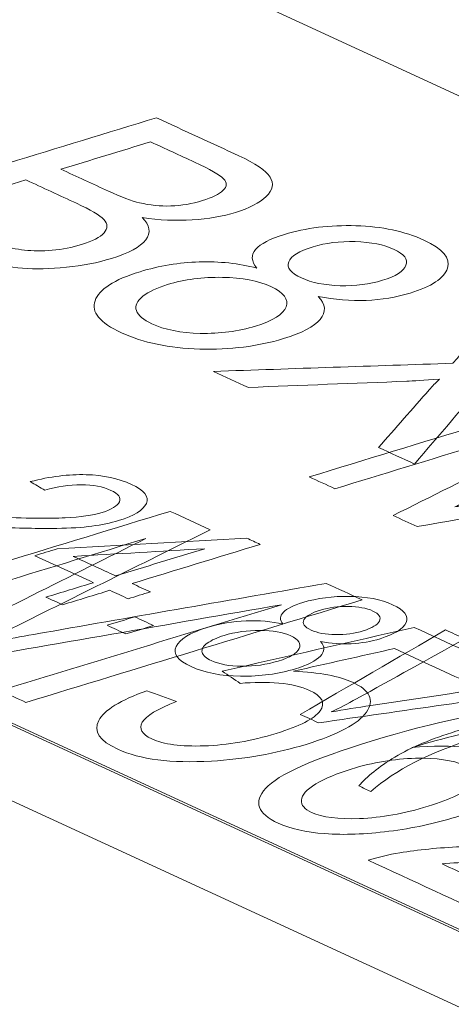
# Model space of a CAD drawing. Header units: inches. Extents: x -30 to 641, y 180 to 601.
# Tile 24 of 252: x 146.15 to 147.85, y 333.75 to 337.61. Entities that reach past the tile are written whole.
import ezdxf

# ---------------------------------------------------------------- set-up
doc = ezdxf.new("R2010")
doc.units = ezdxf.units.IN
doc.header["$MEASUREMENT"] = 0
doc.layers.add('1', color=7, linetype='Continuous')

# ---------------------------------------------------------------- blocks, each defined once
blk = doc.blocks.new('block 2899')
at = {"layer": '1', "color": 155, "lineweight": 18, "true_color": 0x4c7299}
blk.add_lwpolyline([(190.0904, 314.2639), (107.0444, 352.5724)], dxfattribs=at)
blk = doc.blocks.new('block 3607')
at = {"layer": '1', "color": 155, "lineweight": 18, "true_color": 0x4c7299}
blk.add_lwpolyline([(157.3249, 332.9562), (133.3385, 344.0209)], dxfattribs=at)
blk = doc.blocks.new('block 3609')
at = {"layer": '1', "color": 155, "lineweight": 18, "true_color": 0x4c7299}
blk.add_lwpolyline([(129.0727, 342.7175), (153.059, 331.6528)], dxfattribs=at)
blk = doc.blocks.new('block 4620')
at = {"layer": '1', "color": 155, "lineweight": 18, "true_color": 0x4c7299}
blk.add_lwpolyline([(129.0727, 342.7083), (153.059, 331.6436)], dxfattribs=at)
blk = doc.blocks.new('block 4738')
at = {"layer": '1', "color": 18, "lineweight": 13, "true_color": 0x4c0000}
blk.add_lwpolyline([(190.0904, 314.2639), (107.0444, 352.5724)], dxfattribs=at)
blk = doc.blocks.new('block 4766')
at = {"layer": '1', "color": 18, "lineweight": 13, "true_color": 0x4c0000}
blk.add_lwpolyline([(190.0904, 314.2639), (107.0444, 352.5724)], dxfattribs=at)
blk = doc.blocks.new('block 8367')
at = {"layer": '1', "color": 18, "lineweight": 13, "true_color": 0x4c0000}
blk.add_open_spline([(146.3214, 335.3163), (146.2997, 335.3263), (146.278, 335.3363), (146.2563, 335.3463), (146.3182, 335.3653), (146.3801, 335.3842), (146.4421, 335.4031), (146.3655, 335.4384), (146.2889, 335.4737), (146.2123, 335.5091), (146.2414, 335.518), (146.2705, 335.5269), (146.2996, 335.5358), (146.5477, 335.5498), (146.7958, 335.5638), (147.0439, 335.5778), (147.0616, 335.5697), (147.0793, 335.5615), (147.097, 335.5533), (146.9294, 335.5021), (146.7619, 335.4509), (146.5944, 335.3998), (146.6182, 335.3888), (146.6421, 335.3778), (146.6659, 335.3668), (146.6368, 335.3579), (146.6077, 335.349), (146.5786, 335.3401), (146.5548, 335.3511), (146.5309, 335.3621), (146.5071, 335.3731), (146.4452, 335.3542), (146.3833, 335.3353), (146.3214, 335.3163)], degree=3, knots=[0, 0, 0, 0, 1, 1, 1, 2, 2, 2, 3, 3, 3, 4, 4, 4, 5, 5, 5, 6, 6, 6, 7, 7, 7, 8, 8, 8, 9, 9, 9, 10, 10, 10, 11, 11, 11, 11], dxfattribs=at)
blk = doc.blocks.new('block 8368')
at = {"layer": '1', "color": 18, "lineweight": 13, "true_color": 0x4c0000}
blk.add_open_spline([(146.6666, 337.1335), (146.5494, 337.0977), (146.4321, 337.0619), (146.3148, 337.026), (146.3769, 336.9974), (146.4389, 336.9688), (146.501, 336.9401), (146.5514, 336.9169), (146.5922, 336.9017), (146.6232, 336.8943), (146.6637, 336.8846), (146.7049, 336.8803), (146.7463, 336.8818), (146.7881, 336.8833), (146.8293, 336.8903), (146.8701, 336.9027), (146.9084, 336.9145), (146.9358, 336.9281), (146.9514, 336.9433), (146.967, 336.9586), (146.9678, 336.9738), (146.953, 336.9888), (146.9383, 337.0038), (146.9003, 337.0257), (146.8387, 337.0541), (146.7813, 337.0806), (146.724, 337.107), (146.6666, 337.1335)], degree=3, knots=[0, 0, 0, 0, 1, 1, 1, 2, 2, 2, 3, 3, 3, 4, 4, 4, 5, 5, 5, 6, 6, 6, 7, 7, 7, 8, 8, 8, 9, 9, 9, 9], dxfattribs=at)
blk = doc.blocks.new('block 8369')
at = {"layer": '1', "color": 18, "lineweight": 13, "true_color": 0x4c0000}
blk.add_open_spline([(147.3259, 334.853), (147.302, 334.864), (147.278, 334.875), (147.2541, 334.8861), (147.4442, 334.9966), (147.6344, 335.1072), (147.8245, 335.2177), (147.8498, 335.2061), (147.8751, 335.1944), (147.9003, 335.1827), (147.7584, 335.1042), (147.6164, 335.0256), (147.4745, 334.9471), (147.4404, 334.9282), (147.4073, 334.911), (147.3753, 334.8955), (147.426, 334.9046), (147.4777, 334.9132), (147.5308, 334.9211), (147.7666, 334.9562), (148.0019, 334.9919), (148.2374, 335.0272), (148.2612, 335.0162), (148.2851, 335.0052), (148.3089, 334.9942), (147.9813, 334.9472), (147.6536, 334.9001), (147.3259, 334.853)], degree=3, knots=[0, 0, 0, 0, 1, 1, 1, 2, 2, 2, 3, 3, 3, 4, 4, 4, 5, 5, 5, 6, 6, 6, 7, 7, 7, 8, 8, 8, 9, 9, 9, 9], dxfattribs=at)
blk = doc.blocks.new('block 8370')
at = {"layer": '1', "color": 18, "lineweight": 13, "true_color": 0x4c0000}
blk.add_open_spline([(146.9486, 336.6016), (146.8714, 336.6031), (146.7998, 336.5937), (146.7331, 336.5734), (146.6923, 336.5609), (146.6598, 336.5456), (146.6363, 336.5274), (146.6126, 336.5091), (146.6039, 336.4903), (146.6112, 336.471), (146.6185, 336.4516), (146.6385, 336.4344), (146.6711, 336.4194), (146.7214, 336.3962), (146.7851, 336.3837), (146.8618, 336.3818), (146.9386, 336.38), (147.0108, 336.3896), (147.0787, 336.4103), (147.1474, 336.4313), (147.1873, 336.4565), (147.1984, 336.4859), (147.2094, 336.5152), (147.1898, 336.5416), (147.139, 336.5651), (147.0892, 336.588), (147.0258, 336.6002), (146.9486, 336.6016)], degree=3, knots=[0, 0, 0, 0, 1, 1, 1, 2, 2, 2, 3, 3, 3, 4, 4, 4, 5, 5, 5, 6, 6, 6, 7, 7, 7, 8, 8, 8, 9, 9, 9, 9], dxfattribs=at)
blk = doc.blocks.new('block 8385')
at = {"layer": '1', "color": 18, "lineweight": 13, "true_color": 0x4c0000}
blk.add_open_spline([(147.096, 335.2158), (147.0462, 335.216), (146.9993, 335.2093), (146.9549, 335.1957), (146.9277, 335.1874), (146.9056, 335.1774), (146.8892, 335.1656), (146.8727, 335.1538), (146.8658, 335.1417), (146.8692, 335.1295), (146.8727, 335.1172), (146.8845, 335.1065), (146.9045, 335.0973), (146.9355, 335.0829), (146.9758, 335.0756), (147.0253, 335.0752), (147.0748, 335.0747), (147.1221, 335.0815), (147.1674, 335.0953), (147.2132, 335.1093), (147.2407, 335.1257), (147.2498, 335.1445), (147.2589, 335.1632), (147.2479, 335.1798), (147.2166, 335.1943), (147.186, 335.2084), (147.1458, 335.2155), (147.096, 335.2158)], degree=3, knots=[0, 0, 0, 0, 1, 1, 1, 2, 2, 2, 3, 3, 3, 4, 4, 4, 5, 5, 5, 6, 6, 6, 7, 7, 7, 8, 8, 8, 9, 9, 9, 9], dxfattribs=at)
blk = doc.blocks.new('block 8388')
at = {"layer": '1', "color": 18, "lineweight": 13, "true_color": 0x4c0000}
blk.add_open_spline([(147.4696, 336.7418), (147.4081, 336.7433), (147.353, 336.7368), (147.3042, 336.7219), (147.2491, 336.705), (147.2174, 336.6852), (147.2088, 336.6625), (147.2001, 336.6397), (147.2167, 336.6187), (147.2585, 336.5994), (147.2992, 336.5806), (147.3497, 336.5706), (147.4104, 336.569), (147.4712, 336.5675), (147.5264, 336.5746), (147.5767, 336.59), (147.6291, 336.606), (147.6597, 336.6256), (147.6686, 336.6489), (147.6774, 336.6721), (147.6621, 336.693), (147.6223, 336.7114), (147.5818, 336.7301), (147.5311, 336.7402), (147.4696, 336.7418)], degree=3, knots=[0, 0, 0, 0, 1, 1, 1, 2, 2, 2, 3, 3, 3, 4, 4, 4, 5, 5, 5, 6, 6, 6, 7, 7, 7, 8, 8, 8, 8], dxfattribs=at)
blk = doc.blocks.new('block 8395')
at = {"layer": '1', "color": 18, "lineweight": 13, "true_color": 0x4c0000}
blk.add_open_spline([(145.8547, 336.7211), (145.7454, 336.7716), (145.636, 336.822), (145.5266, 336.8725), (145.9144, 336.9909), (146.3022, 337.1094), (146.6901, 337.2279), (146.7977, 337.1783), (146.9053, 337.1286), (147.0129, 337.079), (147.0784, 337.0487), (147.1194, 337.0207), (147.1354, 336.9953), (147.1516, 336.9697), (147.1465, 336.9443), (147.1201, 336.9191), (147.0938, 336.8938), (147.0538, 336.873), (147.0002, 336.8566), (146.9505, 336.8414), (146.8939, 336.8317), (146.8298, 336.8275), (146.7659, 336.8233), (146.7004, 336.8263), (146.6333, 336.8366), (146.6644, 336.8063), (146.6694, 336.7771), (146.6476, 336.749), (146.6259, 336.721), (146.5813, 336.6966), (146.5134, 336.6758), (146.459, 336.6592), (146.3998, 336.6477), (146.3361, 336.6412), (146.2721, 336.6347), (146.215, 336.6334), (146.1646, 336.6373), (146.114, 336.6411), (146.0637, 336.6496), (146.0127, 336.6631), (145.9621, 336.6764), (145.9093, 336.6959), (145.8547, 336.7211)], degree=3, knots=[0, 0, 0, 0, 1, 1, 1, 2, 2, 2, 3, 3, 3, 4, 4, 4, 5, 5, 5, 6, 6, 6, 7, 7, 7, 8, 8, 8, 9, 9, 9, 10, 10, 10, 11, 11, 11, 12, 12, 12, 13, 13, 13, 14, 14, 14, 14], dxfattribs=at)
blk = doc.blocks.new('block 8399')
at = {"layer": '1', "color": 18, "lineweight": 13, "true_color": 0x4c0000}
blk.add_open_spline([(146.3635, 335.5063), (146.4188, 335.4808), (146.4741, 335.4553), (146.5294, 335.4298), (146.6459, 335.4654), (146.7624, 335.501), (146.879, 335.5366), (146.7072, 335.5265), (146.5353, 335.5164), (146.3635, 335.5063)], degree=3, knots=[0, 0, 0, 0, 1, 1, 1, 2, 2, 2, 3, 3, 3, 3], dxfattribs=at)
blk = doc.blocks.new('block 8400')
at = {"layer": '1', "color": 18, "lineweight": 13, "true_color": 0x4c0000}
blk.add_open_spline([(147.442, 335.3098), (147.4024, 335.3102), (147.3664, 335.3055), (147.3339, 335.2955), (147.2971, 335.2843), (147.2753, 335.2714), (147.2682, 335.2569), (147.2611, 335.2423), (147.2704, 335.2291), (147.2962, 335.2172), (147.3212, 335.2057), (147.3532, 335.1997), (147.3923, 335.1993), (147.4315, 335.1989), (147.4677, 335.204), (147.5012, 335.2142), (147.5362, 335.2249), (147.5573, 335.2377), (147.5645, 335.2526), (147.5718, 335.2674), (147.5633, 335.2806), (147.5387, 335.2919), (147.5138, 335.3034), (147.4817, 335.3093), (147.442, 335.3098)], degree=3, knots=[0, 0, 0, 0, 1, 1, 1, 2, 2, 2, 3, 3, 3, 4, 4, 4, 5, 5, 5, 6, 6, 6, 7, 7, 7, 8, 8, 8, 8], dxfattribs=at)
blk = doc.blocks.new('block 8407')
at = {"layer": '1', "color": 18, "lineweight": 13, "true_color": 0x4c0000}
blk.add_open_spline([(146.1776, 336.9841), (146.0443, 336.9434), (145.9109, 336.9026), (145.7776, 336.8619), (145.8491, 336.8289), (145.9205, 336.796), (145.9919, 336.763), (146.0287, 336.7461), (146.0562, 336.7347), (146.0751, 336.729), (146.1075, 336.7188), (146.14, 336.7121), (146.1725, 336.7085), (146.2047, 336.7048), (146.2409, 336.7048), (146.2806, 336.7081), (146.3202, 336.7115), (146.3586, 336.719), (146.3955, 336.7302), (146.4389, 336.7435), (146.4686, 336.7588), (146.4839, 336.7762), (146.4994, 336.7936), (146.4992, 336.8109), (146.4831, 336.8284), (146.467, 336.8457), (146.4313, 336.8671), (146.3765, 336.8923), (146.3102, 336.9229), (146.2439, 336.9535), (146.1776, 336.9841)], degree=3, knots=[0, 0, 0, 0, 1, 1, 1, 2, 2, 2, 3, 3, 3, 4, 4, 4, 5, 5, 5, 6, 6, 6, 7, 7, 7, 8, 8, 8, 9, 9, 9, 10, 10, 10, 10], dxfattribs=at)
blk = doc.blocks.new('block 8411')
at = {"layer": '1', "color": 18, "lineweight": 13, "true_color": 0x4c0000}
blk.add_open_spline([(145.81, 335.6224), (145.8965, 335.5825), (145.9831, 335.5425), (146.0697, 335.5026), (146.0392, 335.4933), (146.0087, 335.484), (145.9782, 335.4746), (145.8615, 335.5285), (145.7448, 335.5823), (145.6281, 335.6361), (145.6505, 335.6433), (145.6752, 335.649), (145.7018, 335.6528), (145.7457, 335.6594), (145.7942, 335.6633), (145.8478, 335.6646), (145.9014, 335.6659), (145.9689, 335.6647), (146.0503, 335.6612), (146.1771, 335.6558), (146.2708, 335.6546), (146.3314, 335.6576), (146.3921, 335.6605), (146.4403, 335.6676), (146.4762, 335.6785), (146.5141, 335.6901), (146.5367, 335.7041), (146.5442, 335.7205), (146.5518, 335.7369), (146.5406, 335.752), (146.511, 335.7656), (146.4796, 335.7801), (146.4408, 335.7874), (146.3946, 335.7877), (146.3482, 335.788), (146.3006, 335.7807), (146.2517, 335.766), (146.2327, 335.7773), (146.2138, 335.7885), (146.1948, 335.7998), (146.2725, 335.82), (146.3454, 335.8291), (146.4135, 335.8271), (146.4818, 335.825), (146.5409, 335.8123), (146.5912, 335.7891), (146.642, 335.7656), (146.6616, 335.7408), (146.65, 335.7145), (146.6384, 335.6882), (146.6019, 335.6657), (146.541, 335.6471), (146.5099, 335.6376), (146.475, 335.6303), (146.4364, 335.6251), (146.3977, 335.62), (146.3518, 335.6169), (146.2985, 335.6161), (146.2453, 335.6153), (146.1664, 335.6168), (146.0617, 335.6207), (145.9747, 335.6239), (145.9171, 335.6256), (145.8891, 335.6255), (145.8609, 335.6253), (145.8344, 335.6244), (145.81, 335.6224)], degree=3, knots=[0, 0, 0, 0, 1, 1, 1, 2, 2, 2, 3, 3, 3, 4, 4, 4, 5, 5, 5, 6, 6, 6, 7, 7, 7, 8, 8, 8, 9, 9, 9, 10, 10, 10, 11, 11, 11, 12, 12, 12, 13, 13, 13, 14, 14, 14, 15, 15, 15, 16, 16, 16, 17, 17, 17, 18, 18, 18, 19, 19, 19, 20, 20, 20, 21, 21, 21, 22, 22, 22, 22], dxfattribs=at)
blk = doc.blocks.new('block 8415')
at = {"layer": '1', "color": 18, "lineweight": 13, "true_color": 0x4c0000}
blk.add_open_spline([(147.0414, 335.2534), (147.093, 335.2557), (147.141, 335.2514), (147.1856, 335.2403), (147.1731, 335.2571), (147.1738, 335.2726), (147.1876, 335.2868), (147.2014, 335.301), (147.227, 335.3138), (147.2643, 335.3252), (147.3206, 335.3424), (147.3821, 335.3506), (147.448, 335.3495), (147.5143, 335.3485), (147.5704, 335.3374), (147.6163, 335.3162), (147.6626, 335.2948), (147.6801, 335.2717), (147.669, 335.2467), (147.6579, 335.2216), (147.624, 335.2005), (147.5676, 335.1833), (147.5315, 335.1723), (147.494, 335.1657), (147.4543, 335.1634), (147.4148, 335.1612), (147.3748, 335.1641), (147.334, 335.1718), (147.3511, 335.152), (147.3507, 335.1329), (147.3331, 335.1145), (147.3154, 335.0961), (147.2827, 335.0796), (147.2347, 335.065), (147.1685, 335.0447), (147.0967, 335.0351), (147.0197, 335.036), (146.9424, 335.037), (146.8776, 335.0496), (146.8253, 335.0737), (146.773, 335.0978), (146.7535, 335.1242), (146.767, 335.1528), (146.7804, 335.1813), (146.8207, 335.2061), (146.8885, 335.2268), (146.9389, 335.2422), (146.99, 335.251), (147.0414, 335.2534)], degree=3, knots=[0, 0, 0, 0, 1, 1, 1, 2, 2, 2, 3, 3, 3, 4, 4, 4, 5, 5, 5, 6, 6, 6, 7, 7, 7, 8, 8, 8, 9, 9, 9, 10, 10, 10, 11, 11, 11, 12, 12, 12, 13, 13, 13, 14, 14, 14, 15, 15, 15, 16, 16, 16, 16], dxfattribs=at)
blk = doc.blocks.new('block 8428')
at = {"layer": '1', "color": 18, "lineweight": 13, "true_color": 0x4c0000}
blk.add_open_spline([(147.5306, 334.5837), (147.5151, 334.5909), (147.4996, 334.598), (147.484, 334.6052), (147.5144, 334.642), (147.5616, 334.6797), (147.6257, 334.7183), (147.6898, 334.7569), (147.7696, 334.7907), (147.8648, 334.8198), (147.9487, 334.8455), (148.0383, 334.8658), (148.1339, 334.8807), (148.2445, 334.898), (148.367, 334.9097), (148.5009, 334.9159), (148.5165, 334.9087), (148.532, 334.9015), (148.5475, 334.8944), (148.445, 334.8854), (148.3734, 334.8783), (148.3327, 334.873), (148.2692, 334.8648), (148.2068, 334.8547), (148.1456, 334.8424), (148.069, 334.8271), (147.9977, 334.8092), (147.931, 334.7888), (147.7614, 334.737), (147.628, 334.6686), (147.5306, 334.5837)], degree=3, knots=[0, 0, 0, 0, 1, 1, 1, 2, 2, 2, 3, 3, 3, 4, 4, 4, 5, 5, 5, 6, 6, 6, 7, 7, 7, 8, 8, 8, 9, 9, 9, 10, 10, 10, 10], dxfattribs=at)
blk = doc.blocks.new('block 8436')
at = {"layer": '1', "color": 18, "lineweight": 13, "true_color": 0x4c0000}
blk.add_open_spline([(147.0503, 336.1696), (147.0047, 336.1906), (146.9592, 336.2116), (146.9136, 336.2326), (147.2266, 336.2432), (147.5396, 336.2538), (147.8526, 336.2644), (147.9405, 336.3662), (148.0285, 336.4681), (148.1164, 336.5699), (148.1616, 336.5491), (148.2068, 336.5282), (148.252, 336.5074), (148.2045, 336.453), (148.157, 336.3986), (148.1095, 336.3442), (148.0799, 336.3104), (148.0554, 336.2852), (148.0359, 336.2686), (148.0976, 336.2728), (148.1644, 336.2758), (148.2367, 336.2778), (148.3973, 336.2823), (148.5577, 336.2875), (148.7183, 336.2923), (148.7596, 336.2733), (148.8009, 336.2542), (148.8422, 336.2352), (148.5586, 336.2258), (148.2751, 336.2163), (147.9915, 336.2069), (147.8951, 336.0942), (147.7987, 335.9815), (147.7023, 335.8688), (147.6554, 335.8905), (147.6084, 335.9121), (147.5615, 335.9338), (147.6277, 336.0094), (147.6939, 336.085), (147.7601, 336.1605), (147.7713, 336.1733), (147.7852, 336.1871), (147.8002, 336.2016), (147.7388, 336.1975), (147.696, 336.1949), (147.672, 336.1939), (147.4648, 336.1858), (147.2575, 336.1777), (147.0503, 336.1696)], degree=3, knots=[0, 0, 0, 0, 1, 1, 1, 2, 2, 2, 3, 3, 3, 4, 4, 4, 5, 5, 5, 6, 6, 6, 7, 7, 7, 8, 8, 8, 9, 9, 9, 10, 10, 10, 11, 11, 11, 12, 12, 12, 13, 13, 13, 14, 14, 14, 15, 15, 15, 16, 16, 16, 16], dxfattribs=at)
blk = doc.blocks.new('block 8441')
at = {"layer": '1', "color": 18, "lineweight": 13, "true_color": 0x4c0000}
blk.add_open_spline([(146.57, 335.2017), (146.5453, 335.2131), (146.5206, 335.2245), (146.4959, 335.2359), (146.532, 335.2469), (146.5682, 335.258), (146.6044, 335.269), (146.6291, 335.2576), (146.6538, 335.2462), (146.6785, 335.2348), (146.6423, 335.2238), (146.6061, 335.2127), (146.57, 335.2017)], degree=3, knots=[0, 0, 0, 0, 1, 1, 1, 2, 2, 2, 3, 3, 3, 4, 4, 4, 4], dxfattribs=at)
blk = doc.blocks.new('block 8450')
at = {"layer": '1', "color": 18, "lineweight": 13, "true_color": 0x4c0000}
blk.add_open_spline([(146.8579, 336.6621), (146.9374, 336.6646), (147.0125, 336.6567), (147.0834, 336.6382), (147.0613, 336.665), (147.0599, 336.6894), (147.079, 336.7114), (147.098, 336.7334), (147.1357, 336.753), (147.1916, 336.7701), (147.2761, 336.796), (147.37, 336.8074), (147.4723, 336.8043), (147.5752, 336.8011), (147.6639, 336.7823), (147.7385, 336.7479), (147.8138, 336.7132), (147.8446, 336.6764), (147.8314, 336.6373), (147.8183, 336.598), (147.7692, 336.5656), (147.6846, 336.5398), (147.6305, 336.5232), (147.5734, 336.5137), (147.5123, 336.5111), (147.4514, 336.5084), (147.389, 336.5139), (147.3245, 336.5269), (147.3541, 336.4955), (147.3566, 336.4654), (147.3323, 336.4368), (147.308, 336.4083), (147.26, 336.383), (147.188, 336.361), (147.0886, 336.3306), (146.979, 336.3171), (146.8595, 336.3204), (146.7395, 336.3237), (146.6371, 336.3449), (146.5522, 336.3841), (146.4672, 336.4233), (146.4327, 336.4652), (146.4489, 336.51), (146.4651, 336.5547), (146.5235, 336.5927), (146.6253, 336.6238), (146.7009, 336.6469), (146.7786, 336.6596), (146.8579, 336.6621)], degree=3, knots=[0, 0, 0, 0, 1, 1, 1, 2, 2, 2, 3, 3, 3, 4, 4, 4, 5, 5, 5, 6, 6, 6, 7, 7, 7, 8, 8, 8, 9, 9, 9, 10, 10, 10, 11, 11, 11, 12, 12, 12, 13, 13, 13, 14, 14, 14, 15, 15, 15, 16, 16, 16, 16], dxfattribs=at)
blk = doc.blocks.new('block 8458')
at = {"layer": '1', "color": 18, "lineweight": 13, "true_color": 0x4c0000}
blk.add_lwpolyline([(195.0367, 311.9822), (193.561, 312.6629), (193.0631, 312.994), (193.8593, 313.3282), (193.7004, 314.2012), (191.566, 314.5529), (189.6469, 314.4685), (188.1712, 315.1492), (176.366, 320.5949), (129.1449, 342.3776), (117.3397, 347.8233)], dxfattribs=at)
blk = doc.blocks.new('block 8937')
at = {"layer": '1', "color": 18, "lineweight": 13, "true_color": 0x4c0000}
blk.add_open_spline([(147.3901, 335.7719), (147.3566, 335.7874), (147.323, 335.8029), (147.2894, 335.8183), (147.7289, 335.9526), (148.1684, 336.0869), (148.6079, 336.2212), (148.6604, 336.197), (148.7128, 336.1728), (148.7652, 336.1487), (148.5162, 336.0249), (148.2672, 335.9011), (148.0182, 335.7773), (147.9486, 335.7427), (147.8963, 335.7171), (147.861, 335.7003), (147.9178, 335.7108), (148.0024, 335.7258), (148.1141, 335.7454), (148.4827, 335.81), (148.8517, 335.8742), (149.2205, 335.9386), (149.2674, 335.917), (149.3142, 335.8954), (149.361, 335.8738), (148.9215, 335.7395), (148.482, 335.6052), (148.0425, 335.4709), (148.0089, 335.4864), (147.9754, 335.5019), (147.9418, 335.5174), (148.3097, 335.6298), (148.6776, 335.7422), (149.0454, 335.8546), (148.6011, 335.7775), (148.1568, 335.7003), (147.7125, 335.6232), (147.6811, 335.6376), (147.6498, 335.6521), (147.6184, 335.6666), (147.9165, 335.816), (148.2146, 335.9654), (148.5127, 336.1149), (148.1385, 336.0005), (147.7643, 335.8862), (147.3901, 335.7719)], degree=3, knots=[0, 0, 0, 0, 1, 1, 1, 2, 2, 2, 3, 3, 3, 4, 4, 4, 5, 5, 5, 6, 6, 6, 7, 7, 7, 8, 8, 8, 9, 9, 9, 10, 10, 10, 11, 11, 11, 12, 12, 12, 13, 13, 13, 14, 14, 14, 15, 15, 15, 15], dxfattribs=at)
blk = doc.blocks.new('block 8948')
at = {"layer": '1', "color": 18, "lineweight": 13, "true_color": 0x4c0000}
blk.add_open_spline([(146.4631, 334.8616), (146.4846, 334.9028), (146.5479, 334.9419), (146.6524, 334.9788), (146.6911, 334.9646), (146.7299, 334.9505), (146.7686, 334.9363), (146.6931, 334.9075), (146.6486, 334.8804), (146.6342, 334.855), (146.6199, 334.8297), (146.6324, 334.808), (146.6711, 334.7901), (146.7177, 334.7686), (146.7865, 334.7594), (146.8774, 334.7625), (146.9684, 334.7655), (147.0625, 334.7818), (147.16, 334.8116), (147.2521, 334.8398), (147.3094, 334.8692), (147.3318, 334.8997), (147.3543, 334.9304), (147.3402, 334.9574), (147.2901, 334.9805), (147.2589, 334.9949), (147.2188, 335.0044), (147.1698, 335.0086), (147.1211, 335.0128), (147.0707, 335.0127), (147.0186, 335.0077), (146.9949, 335.0238), (146.9712, 335.0398), (146.9475, 335.0558), (147.1987, 335.113), (147.45, 335.1702), (147.7013, 335.2275), (147.8321, 335.1671), (147.9629, 335.1068), (148.0937, 335.0464), (148.0421, 335.0307), (147.9904, 335.0149), (147.9388, 334.9991), (147.8339, 335.0476), (147.7289, 335.096), (147.624, 335.1444), (147.4916, 335.1148), (147.3592, 335.0853), (147.2269, 335.0557), (147.3296, 335.0507), (147.4069, 335.0363), (147.459, 335.0123), (147.5278, 334.9805), (147.5458, 334.9414), (147.5137, 334.8952), (147.4815, 334.8491), (147.4026, 334.8068), (147.2771, 334.7685), (147.1577, 334.732), (147.0338, 334.7102), (146.9052, 334.7028), (146.7477, 334.6938), (146.6253, 334.7091), (146.5379, 334.7494), (146.466, 334.7826), (146.4412, 334.8199), (146.4631, 334.8616)], degree=3, knots=[0, 0, 0, 0, 1, 1, 1, 2, 2, 2, 3, 3, 3, 4, 4, 4, 5, 5, 5, 6, 6, 6, 7, 7, 7, 8, 8, 8, 9, 9, 9, 10, 10, 10, 11, 11, 11, 12, 12, 12, 13, 13, 13, 14, 14, 14, 15, 15, 15, 16, 16, 16, 17, 17, 17, 18, 18, 18, 19, 19, 19, 20, 20, 20, 21, 21, 21, 22, 22, 22, 22], dxfattribs=at)
blk = doc.blocks.new('block 8949')
at = {"layer": '1', "color": 18, "lineweight": 13, "true_color": 0x4c0000}
blk.add_open_spline([(148.5879, 334.7693), (148.5694, 334.7333), (148.513, 334.6978), (148.4183, 334.6629), (148.3819, 334.6764), (148.3456, 334.6899), (148.3092, 334.7034), (148.3643, 334.7268), (148.3984, 334.7466), (148.4113, 334.7626), (148.4313, 334.7888), (148.4219, 334.8107), (148.3836, 334.8284), (148.3527, 334.8426), (148.3115, 334.8508), (148.259, 334.8527), (148.1915, 334.8555), (148.1131, 334.8499), (148.0244, 334.8363), (147.9353, 334.8226), (147.8245, 334.7958), (147.692, 334.7558), (147.7746, 334.7632), (147.8471, 334.7634), (147.9098, 334.7567), (147.9723, 334.7501), (148.022, 334.7381), (148.059, 334.721), (148.1236, 334.6912), (148.1387, 334.6537), (148.1045, 334.6085), (148.0704, 334.5633), (147.9906, 334.5213), (147.8647, 334.4829), (147.7821, 334.4577), (147.6945, 334.4391), (147.6019, 334.4272), (147.5097, 334.4154), (147.4258, 334.4123), (147.3507, 334.4179), (147.2755, 334.4236), (147.2143, 334.4374), (147.167, 334.4592), (147.0863, 334.4964), (147.0699, 334.542), (147.1185, 334.5959), (147.167, 334.6496), (147.3048, 334.7115), (147.5325, 334.781), (147.7875, 334.8589), (148.0009, 334.9025), (148.1729, 334.9119), (148.323, 334.92), (148.4395, 334.9048), (148.5226, 334.8664), (148.5846, 334.8378), (148.6065, 334.8055), (148.5879, 334.7693)], degree=3, knots=[0, 0, 0, 0, 1, 1, 1, 2, 2, 2, 3, 3, 3, 4, 4, 4, 5, 5, 5, 6, 6, 6, 7, 7, 7, 8, 8, 8, 9, 9, 9, 10, 10, 10, 11, 11, 11, 12, 12, 12, 13, 13, 13, 14, 14, 14, 15, 15, 15, 16, 16, 16, 17, 17, 17, 18, 18, 18, 19, 19, 19, 19], dxfattribs=at)
blk = doc.blocks.new('block 8952')
at = {"layer": '1', "color": 18, "lineweight": 13, "true_color": 0x4c0000}
blk.add_open_spline([(145.5254, 335.2338), (145.4918, 335.2493), (145.4583, 335.2648), (145.4247, 335.2802), (145.8642, 335.4145), (146.3037, 335.5488), (146.7432, 335.6831), (146.7956, 335.6589), (146.848, 335.6347), (146.9005, 335.6106), (146.6515, 335.4868), (146.4025, 335.363), (146.1535, 335.2392), (146.0839, 335.2046), (146.0316, 335.179), (145.9963, 335.1622), (146.0531, 335.1727), (146.1377, 335.1878), (146.2494, 335.2073), (146.618, 335.272), (146.987, 335.3361), (147.3558, 335.4005), (147.4027, 335.3789), (147.4495, 335.3573), (147.4963, 335.3357), (147.0568, 335.2014), (146.6173, 335.0671), (146.1778, 334.9329), (146.1442, 334.9483), (146.1106, 334.9638), (146.0771, 334.9793), (146.4449, 335.0917), (146.8128, 335.2041), (147.1807, 335.3165), (146.7364, 335.2394), (146.2921, 335.1622), (145.8478, 335.0851), (145.8164, 335.0996), (145.7851, 335.114), (145.7537, 335.1285), (146.0518, 335.2779), (146.3499, 335.4273), (146.648, 335.5768), (146.2738, 335.4624), (145.8996, 335.3481), (145.5254, 335.2338)], degree=3, knots=[0, 0, 0, 0, 1, 1, 1, 2, 2, 2, 3, 3, 3, 4, 4, 4, 5, 5, 5, 6, 6, 6, 7, 7, 7, 8, 8, 8, 9, 9, 9, 10, 10, 10, 11, 11, 11, 12, 12, 12, 13, 13, 13, 14, 14, 14, 15, 15, 15, 15], dxfattribs=at)
blk = doc.blocks.new('block 8953')
at = {"layer": '1', "color": 18, "lineweight": 13, "true_color": 0x4c0000}
blk.add_open_spline([(147.7062, 334.7136), (147.6235, 334.7116), (147.5393, 334.6977), (147.4543, 334.6717), (147.3983, 334.6546), (147.3521, 334.6351), (147.3155, 334.6129), (147.2789, 334.5908), (147.2597, 334.5698), (147.2585, 334.55), (147.2572, 334.5299), (147.2706, 334.5136), (147.2987, 334.5006), (147.3394, 334.4818), (147.4022, 334.4741), (147.4867, 334.4773), (147.5715, 334.4805), (147.6611, 334.4967), (147.7559, 334.5256), (147.8469, 334.5535), (147.9042, 334.5821), (147.9275, 334.6115), (147.9508, 334.641), (147.9408, 334.6659), (147.8966, 334.6863), (147.8528, 334.7065), (147.7893, 334.7156), (147.7062, 334.7136)], degree=3, knots=[0, 0, 0, 0, 1, 1, 1, 2, 2, 2, 3, 3, 3, 4, 4, 4, 5, 5, 5, 6, 6, 6, 7, 7, 7, 8, 8, 8, 9, 9, 9, 9], dxfattribs=at)
blk = doc.blocks.new('block 8954')
at = {"layer": '1', "color": 18, "lineweight": 13, "true_color": 0x4c0000}
blk.add_open_spline([(147.8106, 334.2989), (147.9396, 334.2394), (148.0686, 334.1799), (148.1975, 334.1204), (148.1457, 334.1046), (148.0939, 334.0887), (148.042, 334.0729), (147.8682, 334.1531), (147.6943, 334.2333), (147.5205, 334.3135), (147.5587, 334.3256), (147.6001, 334.3355), (147.6441, 334.3426), (147.717, 334.3544), (147.7963, 334.3626), (147.8833, 334.3668), (147.9702, 334.3709), (148.0791, 334.3716), (148.2097, 334.3693), (148.4132, 334.3657), (148.5642, 334.3674), (148.663, 334.3744), (148.762, 334.3813), (148.8418, 334.3943), (148.9028, 334.413), (148.9673, 334.4327), (149.0075, 334.4555), (149.0242, 334.4816), (149.0409, 334.5077), (149.027, 334.5311), (148.983, 334.5514), (148.9361, 334.573), (148.8754, 334.5829), (148.8008, 334.5816), (148.7258, 334.5803), (148.647, 334.567), (148.5639, 334.5419), (148.5364, 334.5589), (148.5088, 334.5759), (148.4813, 334.593), (148.6123, 334.6277), (148.7327, 334.6448), (148.8422, 334.6443), (148.9519, 334.6437), (149.044, 334.6259), (149.1189, 334.5914), (149.1946, 334.5564), (149.2195, 334.5181), (149.1935, 334.4762), (149.1676, 334.4344), (149.1025, 334.3977), (148.999, 334.366), (148.946, 334.3499), (148.8876, 334.337), (148.8238, 334.3274), (148.7599, 334.3178), (148.6849, 334.3112), (148.5985, 334.3079), (148.5122, 334.3046), (148.3852, 334.3039), (148.217, 334.3059), (148.0773, 334.3076), (147.9846, 334.3081), (147.9393, 334.3068), (147.8937, 334.3055), (147.8506, 334.3029), (147.8106, 334.2989)], degree=3, knots=[0, 0, 0, 0, 1, 1, 1, 2, 2, 2, 3, 3, 3, 4, 4, 4, 5, 5, 5, 6, 6, 6, 7, 7, 7, 8, 8, 8, 9, 9, 9, 10, 10, 10, 11, 11, 11, 12, 12, 12, 13, 13, 13, 14, 14, 14, 15, 15, 15, 16, 16, 16, 17, 17, 17, 18, 18, 18, 19, 19, 19, 20, 20, 20, 21, 21, 21, 22, 22, 22, 22], dxfattribs=at)

msp = doc.modelspace()

# ---------------------------------------------------------------- block references
at = {"layer": '1'}
for name in ['block 8458', 'block 2899', 'block 4738', 'block 4766', 'block 3607', 'block 3609', 'block 4620', 'block 8395', 'block 8368', 'block 8407', 'block 8450', 'block 8388', 'block 8370', 'block 8436', 'block 8937', 'block 8411', 'block 8952', 'block 8367', 'block 8399', 'block 8415', 'block 8400', 'block 8441', 'block 8948', 'block 8369', 'block 8385', 'block 8949', 'block 8428', 'block 8953', 'block 8954']:
    msp.add_blockref(name, (0, 0), dxfattribs=at)

doc.saveas('drawing.dxf')
